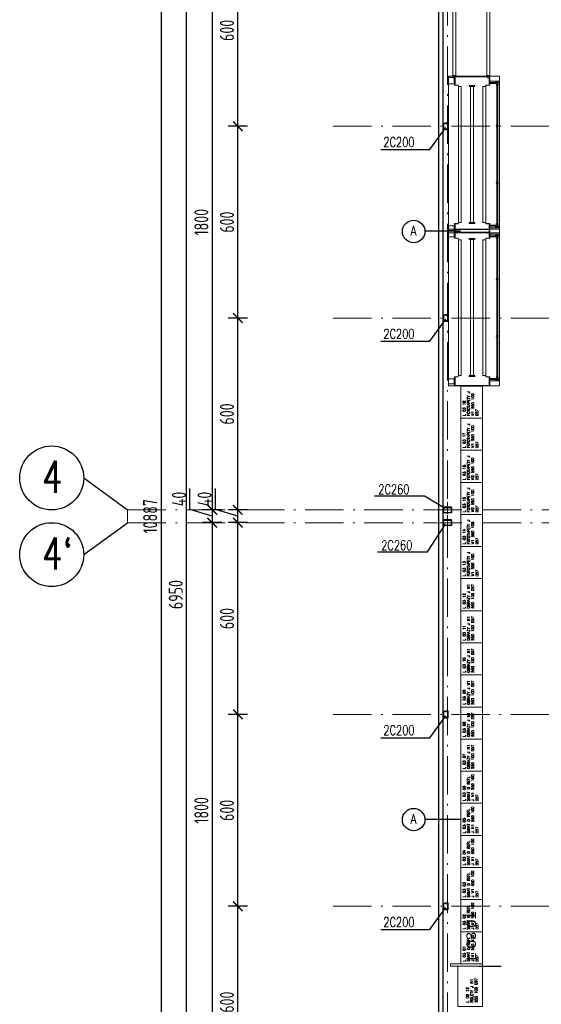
# Model space of a CAD drawing. Extents: x 153948 to 285449, y -89387 to -60195.
# Tile 14 of 108: x 247383 to 249014, y -81786 to -78706. Entities that reach past the tile are written whole.
import ezdxf
from ezdxf.enums import TextEntityAlignment as Align

# ---------------------------------------------------------------- set-up
doc = ezdxf.new("R2010")
doc.units = 0
doc.header["$LTSCALE"] = 100
doc.header["$MEASUREMENT"] = 0
doc.header["$PDMODE"] = 1
doc.linetypes.add('ACAD_ISO10W100', pattern=[18.5, 12, -3, 0.5, -3])
doc.layers.get('0').update_dxf_attribs({"linetype": 'CONTINUOUS'})
doc.layers.get('DEFPOINTS').update_dxf_attribs({"linetype": 'CONTINUOUS'})
for name, color, linetype in [('1', 2, 'CONTINUOUS'), ('K-STA', 2, 'CONTINUOUS'), ('mago', 7, 'CONTINUOUS'), ('R-----OP', 2, 'CONTINUOUS'), ('RS Minimasa VBA', 7, 'CONTINUOUS'), ('TEXT', 11, 'CONTINUOUS'), ('TEXT1', 2, 'CONTINUOUS'), ('WYMIARY', 1, 'CONTINUOUS')]:
    doc.layers.add(name, color=color, linetype=linetype)
for name, color, linetype, lineweight in [('ALUMINIUM', 5, 'CONTINUOUS', 13), ('OSIE', 8, 'ACAD_ISO10W100', 15), ('PANELE', 3, 'CONTINUOUS', 25), ('R450', 1, 'CONTINUOUS', 13), ('RS REGAŁY', 7, 'CONTINUOUS', 13)]:
    doc.layers.add(name, color=color, linetype=linetype, lineweight=lineweight)
doc.styles.add('arial', font='arial.ttf', dxfattribs={"width": 1.1})
doc.styles.add('DYBY-NORMALNY-0-8-N', font='ROMANS.SHX', dxfattribs={"width": 0.8})
doc.styles.get("Standard").update_dxf_attribs({"font": 'txt.shx'})
doc.styles.add('STYLE2', font='isocp.shx', dxfattribs={"width": 0.8})
doc.styles.add('TXT3', font='SIMPLEX.SHX', dxfattribs={"width": 0.75, "height": 40})
doc.dimstyles.new('KRESKI_100', dxfattribs={"dimscale": 20, "dimtxt": 2.2, "dimasz": 1.5, "dimexe": 1.5, "dimexo": 1.5, "dimgap": 0.6, "dimtad": 1, "dimdec": 1, "dimrnd": 0.5, "dimdsep": 46, "dimtxsty": 'STYLE2', "dimblk1": 'ARCHTICK', "dimblk2": 'ARCHTICK', "dimsah": 1, "dimcen": 2.5, "dimdle": 1.5, "dimclrd": 10, "dimclre": 10, "dimclrt": 15, "dimadec": 0, "dimazin": 0, "dimtfac": 1, "dimtdec": 1, "dimtmove": 1, "dimatfit": 3, "dimldrblk": 'ARCHTICK', "dimfxl": 1.5, "dimfxlon": 1, "dimtolj": 1, "dimtzin": 0, "dimarcsym": 0})

# ---------------------------------------------------------------- blocks, each defined once
blk = doc.blocks.new('SC260X2')
at = {"layer": '1'}
for points in [[(-13, 9), (-13, 0), (-12.4, 0), (-12.1, 7, -0.401015), (-11.1, 7.9), (11.1, 7.9, -0.401015), (12.1, 7), (12.4, 0), (13, 0), (13, 9)], [(-13, -9), (-13, 0), (-12.4, 0), (-12.1, -7, 0.401015), (-11.1, -7.9), (11.1, -7.9, 0.401015), (12.1, -7), (12.4, 0), (13, 0), (13, -9)]]:
    blk.add_lwpolyline(points, format="xyb", close=True, dxfattribs=at)
blk = doc.blocks.new('SC200X2')
at = {"layer": '1'}
for points in [[(-10, 7.5), (-10, 0), (-9.7, 0, 0.391021), (-9.1, 0.6), (-8.7, 5.6, -0.391021), (-7.6, 6.6), (7.6, 6.6, -0.391021), (8.7, 5.6), (9.1, 0.6, 0.391021), (9.7, 0), (10, 0), (10, 7.5)], [(-10, -7.5), (-10, 0), (-9.7, 0, -0.391021), (-9.1, -0.6), (-8.7, -5.6, 0.391021), (-7.6, -6.6), (7.6, -6.6, 0.391021), (8.7, -5.6), (9.1, -0.6, -0.391021), (9.7, 0), (10, 0), (10, -7.5)]]:
    blk.add_lwpolyline(points, format="xyb", close=True, dxfattribs=at)
blk = doc.blocks.new('_ARCHTICK')
at = {"color": 0, "linetype": 'ByBlock', "const_width": 0.15}
blk.add_lwpolyline([(-0.5, -0.5), (0.5, 0.5)], dxfattribs=at)
blk = doc.blocks.new('*D198')
at = {"layer": 'DEFPOINTS', "color": 0, "ltscale": 0.1, "transparency": 16777216}
for p in [(248692.9, -74816), (247825, -85703), (248692.9, -85703)]:
    blk.add_point(p, dxfattribs=at)
at = {"layer": 'WYMIARY', "color": 10, "lineweight": -2, "ltscale": 0.1, "transparency": 16777216}
for p, q in [((247825, -74786), (247825, -85733)), ((247855, -74816), (247795, -74816)), ((247855, -85703), (247795, -85703))]:
    blk.add_line(p, q, dxfattribs=at)
at = {"layer": 'WYMIARY', "color": 10, "lineweight": -2, "ltscale": 0.1, "transparency": 16777216, "xscale": 30, "yscale": 30, "zscale": 30}
for p, rotation in [((247825, -74816), 90), ((247825, -85703), 270)]:
    blk.add_blockref('_ARCHTICK', p, dxfattribs=dict(at, rotation=rotation))
at = {"layer": 'WYMIARY', "color": 15, "ltscale": 0.1, "transparency": 16777216, "insert": (247791, -80259.5), "char_height": 44, "attachment_point": 5, "rotation": 90, "style": 'STYLE2'}
blk.add_mtext('\\A1;10887', dxfattribs=at)
blk = doc.blocks.new('*D201')
at = {"layer": 'DEFPOINTS', "color": 0, "ltscale": 0.1, "transparency": 16777216}
for p in [(247905, -77029.5), (247985, -77029.5), (248692.9, -83979.5)]:
    blk.add_point(p, dxfattribs=at)
at = {"layer": 'WYMIARY', "color": 10, "lineweight": -2, "ltscale": 0.1, "transparency": 16777216}
for p, q in [((247905, -84009.5), (247905, -76999.5)), ((247935, -77029.5), (247875, -77029.5)), ((247935, -83979.5), (247875, -83979.5))]:
    blk.add_line(p, q, dxfattribs=at)
at = {"layer": 'WYMIARY', "color": 10, "lineweight": -2, "ltscale": 0.1, "transparency": 16777216, "xscale": 30, "yscale": 30, "zscale": 30}
for p, rotation in [((247905, -77029.5), 90), ((247905, -83979.5), 270)]:
    blk.add_blockref('_ARCHTICK', p, dxfattribs=dict(at, rotation=rotation))
at = {"layer": 'WYMIARY', "color": 15, "ltscale": 0.1, "transparency": 16777216, "insert": (247871, -80504.5), "char_height": 44, "attachment_point": 5, "rotation": 90, "style": 'STYLE2'}
blk.add_mtext('\\A1;6950', dxfattribs=at)
blk = doc.blocks.new('*D207')
at = {"layer": 'DEFPOINTS', "color": 0, "ltscale": 0.1, "transparency": 16777216}
for p in [(248065, -78439.5), (247985, -80239.5), (248065, -80239.5)]:
    blk.add_point(p, dxfattribs=at)
at = {"layer": 'WYMIARY', "color": 10, "lineweight": -2, "ltscale": 0.1, "transparency": 16777216}
for p, q in [((247985, -78409.5), (247985, -80269.5)), ((248015, -78439.5), (247955, -78439.5)), ((248015, -80239.5), (247955, -80239.5))]:
    blk.add_line(p, q, dxfattribs=at)
at = {"layer": 'WYMIARY', "color": 10, "lineweight": -2, "ltscale": 0.1, "transparency": 16777216, "xscale": 30, "yscale": 30, "zscale": 30}
for p, rotation in [((247985, -78439.5), 90), ((247985, -80239.5), 270)]:
    blk.add_blockref('_ARCHTICK', p, dxfattribs=dict(at, rotation=rotation))
at = {"layer": 'WYMIARY', "color": 15, "ltscale": 0.1, "transparency": 16777216, "insert": (247951, -79339.5), "char_height": 44, "attachment_point": 5, "rotation": 90, "style": 'STYLE2'}
blk.add_mtext('\\A1;1800', dxfattribs=at)
blk = doc.blocks.new('*D208')
at = {"layer": 'DEFPOINTS', "color": 0, "ltscale": 0.1, "transparency": 16777216}
for p in [(248065, -80239.5), (247985, -80279.5), (248065, -80279.5)]:
    blk.add_point(p, dxfattribs=at)
at = {"layer": 'WYMIARY', "color": 10, "lineweight": -2, "ltscale": 0.1, "transparency": 16777216}
for p, q in [((247915, -80238.5), (247915, -80172.3)), ((247985, -80209.5), (247985, -80309.5)), ((247985, -80259.5), (247915, -80238.5)), ((248015, -80239.5), (247955, -80239.5)), ((248015, -80279.5), (247955, -80279.5))]:
    blk.add_line(p, q, dxfattribs=at)
at = {"layer": 'WYMIARY', "color": 10, "lineweight": -2, "ltscale": 0.1, "transparency": 16777216, "xscale": 30, "yscale": 30, "zscale": 30}
for p, rotation in [((247985, -80239.5), 90), ((247985, -80279.5), 270)]:
    blk.add_blockref('_ARCHTICK', p, dxfattribs=dict(at, rotation=rotation))
at = {"layer": 'WYMIARY', "color": 15, "ltscale": 0.1, "transparency": 16777216, "insert": (247881, -80205.4), "char_height": 44, "attachment_point": 5, "rotation": 90, "style": 'STYLE2'}
blk.add_mtext('\\A1;40', dxfattribs=at)
blk = doc.blocks.new('*D209')
at = {"layer": 'DEFPOINTS', "color": 0, "ltscale": 0.1, "transparency": 16777216}
for p in [(248065, -80279.5), (247985, -82079.5), (248065, -82079.5)]:
    blk.add_point(p, dxfattribs=at)
at = {"layer": 'WYMIARY', "color": 10, "lineweight": -2, "ltscale": 0.1, "transparency": 16777216}
for p, q in [((247985, -80249.5), (247985, -82109.5)), ((248015, -80279.5), (247955, -80279.5)), ((248015, -82079.5), (247955, -82079.5))]:
    blk.add_line(p, q, dxfattribs=at)
at = {"layer": 'WYMIARY', "color": 10, "lineweight": -2, "ltscale": 0.1, "transparency": 16777216, "xscale": 30, "yscale": 30, "zscale": 30}
for p, rotation in [((247985, -80279.5), 90), ((247985, -82079.5), 270)]:
    blk.add_blockref('_ARCHTICK', p, dxfattribs=dict(at, rotation=rotation))
at = {"layer": 'WYMIARY', "color": 15, "ltscale": 0.1, "transparency": 16777216, "insert": (247951, -81179.5), "char_height": 44, "attachment_point": 5, "rotation": 90, "style": 'STYLE2'}
blk.add_mtext('\\A1;1800', dxfattribs=at)
blk = doc.blocks.new('*D222')
at = {"layer": 'DEFPOINTS', "color": 0, "ltscale": 0.1, "transparency": 16777216}
for p in [(248065, -81479.5), (248145, -81479.5), (248145, -82079.5)]:
    blk.add_point(p, dxfattribs=at)
at = {"layer": 'WYMIARY', "color": 10, "lineweight": -2, "ltscale": 0.1, "transparency": 16777216}
for p, q in [((248065, -82109.5), (248065, -81449.5)), ((248095, -81479.5), (248035, -81479.5)), ((248095, -82079.5), (248035, -82079.5))]:
    blk.add_line(p, q, dxfattribs=at)
at = {"layer": 'WYMIARY', "color": 10, "lineweight": -2, "ltscale": 0.1, "transparency": 16777216, "xscale": 30, "yscale": 30, "zscale": 30}
for p, rotation in [((248065, -81479.5), 90), ((248065, -82079.5), 270)]:
    blk.add_blockref('_ARCHTICK', p, dxfattribs=dict(at, rotation=rotation))
at = {"layer": 'WYMIARY', "color": 15, "ltscale": 0.1, "transparency": 16777216, "insert": (248031, -81779.5), "char_height": 44, "attachment_point": 5, "rotation": 90, "style": 'STYLE2'}
blk.add_mtext('\\A1;600', dxfattribs=at)
blk = doc.blocks.new('*D223')
at = {"layer": 'DEFPOINTS', "color": 0, "ltscale": 0.1, "transparency": 16777216}
for p in [(248065, -80879.5), (248145, -80879.5), (248145, -81479.5)]:
    blk.add_point(p, dxfattribs=at)
at = {"layer": 'WYMIARY', "color": 10, "lineweight": -2, "ltscale": 0.1, "transparency": 16777216}
for p, q in [((248065, -81509.5), (248065, -80849.5)), ((248095, -80879.5), (248035, -80879.5)), ((248095, -81479.5), (248035, -81479.5))]:
    blk.add_line(p, q, dxfattribs=at)
at = {"layer": 'WYMIARY', "color": 10, "lineweight": -2, "ltscale": 0.1, "transparency": 16777216, "xscale": 30, "yscale": 30, "zscale": 30}
for p, rotation in [((248065, -80879.5), 90), ((248065, -81479.5), 270)]:
    blk.add_blockref('_ARCHTICK', p, dxfattribs=dict(at, rotation=rotation))
at = {"layer": 'WYMIARY', "color": 15, "ltscale": 0.1, "transparency": 16777216, "insert": (248031, -81179.5), "char_height": 44, "attachment_point": 5, "rotation": 90, "style": 'STYLE2'}
blk.add_mtext('\\A1;600', dxfattribs=at)
blk = doc.blocks.new('*D224')
at = {"layer": 'DEFPOINTS', "color": 0, "ltscale": 0.1, "transparency": 16777216}
for p in [(248065, -80279.5), (248145, -80279.5), (248145, -80879.5)]:
    blk.add_point(p, dxfattribs=at)
at = {"layer": 'WYMIARY', "color": 10, "lineweight": -2, "ltscale": 0.1, "transparency": 16777216}
for p, q in [((248065, -80909.5), (248065, -80249.5)), ((248095, -80279.5), (248035, -80279.5)), ((248095, -80879.5), (248035, -80879.5))]:
    blk.add_line(p, q, dxfattribs=at)
at = {"layer": 'WYMIARY', "color": 10, "lineweight": -2, "ltscale": 0.1, "transparency": 16777216, "xscale": 30, "yscale": 30, "zscale": 30}
for p, rotation in [((248065, -80279.5), 90), ((248065, -80879.5), 270)]:
    blk.add_blockref('_ARCHTICK', p, dxfattribs=dict(at, rotation=rotation))
at = {"layer": 'WYMIARY', "color": 15, "ltscale": 0.1, "transparency": 16777216, "insert": (248031, -80579.5), "char_height": 44, "attachment_point": 5, "rotation": 90, "style": 'STYLE2'}
blk.add_mtext('\\A1;600', dxfattribs=at)
blk = doc.blocks.new('*D225')
at = {"layer": 'DEFPOINTS', "color": 0, "ltscale": 0.1, "transparency": 16777216}
for p in [(248065, -80239.5), (248145, -80239.5), (248145, -80279.5)]:
    blk.add_point(p, dxfattribs=at)
at = {"layer": 'WYMIARY', "color": 10, "lineweight": -2, "ltscale": 0.1, "transparency": 16777216}
for p, q in [((247995, -80238.5), (247995, -80172.3)), ((248065, -80309.5), (248065, -80209.5)), ((248065, -80259.5), (247995, -80238.5)), ((248095, -80239.5), (248035, -80239.5)), ((248095, -80279.5), (248035, -80279.5))]:
    blk.add_line(p, q, dxfattribs=at)
at = {"layer": 'WYMIARY', "color": 10, "lineweight": -2, "ltscale": 0.1, "transparency": 16777216, "xscale": 30, "yscale": 30, "zscale": 30}
for p, rotation in [((248065, -80239.5), 90), ((248065, -80279.5), 270)]:
    blk.add_blockref('_ARCHTICK', p, dxfattribs=dict(at, rotation=rotation))
at = {"layer": 'WYMIARY', "color": 15, "ltscale": 0.1, "transparency": 16777216, "insert": (247961, -80205.4), "char_height": 44, "attachment_point": 5, "rotation": 90, "style": 'STYLE2'}
blk.add_mtext('\\A1;40', dxfattribs=at)
blk = doc.blocks.new('*D226')
at = {"layer": 'DEFPOINTS', "color": 0, "ltscale": 0.1, "transparency": 16777216}
for p in [(248065, -79639.5), (248145, -79639.5), (248145, -80239.5)]:
    blk.add_point(p, dxfattribs=at)
at = {"layer": 'WYMIARY', "color": 10, "lineweight": -2, "ltscale": 0.1, "transparency": 16777216}
for p, q in [((248065, -80269.5), (248065, -79609.5)), ((248095, -79639.5), (248035, -79639.5)), ((248095, -80239.5), (248035, -80239.5))]:
    blk.add_line(p, q, dxfattribs=at)
at = {"layer": 'WYMIARY', "color": 10, "lineweight": -2, "ltscale": 0.1, "transparency": 16777216, "xscale": 30, "yscale": 30, "zscale": 30}
for p, rotation in [((248065, -79639.5), 90), ((248065, -80239.5), 270)]:
    blk.add_blockref('_ARCHTICK', p, dxfattribs=dict(at, rotation=rotation))
at = {"layer": 'WYMIARY', "color": 15, "ltscale": 0.1, "transparency": 16777216, "insert": (248031, -79939.5), "char_height": 44, "attachment_point": 5, "rotation": 90, "style": 'STYLE2'}
blk.add_mtext('\\A1;600', dxfattribs=at)
blk = doc.blocks.new('*D227')
at = {"layer": 'DEFPOINTS', "color": 0, "ltscale": 0.1, "transparency": 16777216}
for p in [(248065, -79039.5), (248145, -79039.5), (248145, -79639.5)]:
    blk.add_point(p, dxfattribs=at)
at = {"layer": 'WYMIARY', "color": 10, "lineweight": -2, "ltscale": 0.1, "transparency": 16777216}
for p, q in [((248065, -79669.5), (248065, -79009.5)), ((248095, -79039.5), (248035, -79039.5)), ((248095, -79639.5), (248035, -79639.5))]:
    blk.add_line(p, q, dxfattribs=at)
at = {"layer": 'WYMIARY', "color": 10, "lineweight": -2, "ltscale": 0.1, "transparency": 16777216, "xscale": 30, "yscale": 30, "zscale": 30}
for p, rotation in [((248065, -79039.5), 90), ((248065, -79639.5), 270)]:
    blk.add_blockref('_ARCHTICK', p, dxfattribs=dict(at, rotation=rotation))
at = {"layer": 'WYMIARY', "color": 15, "ltscale": 0.1, "transparency": 16777216, "insert": (248031, -79339.5), "char_height": 44, "attachment_point": 5, "rotation": 90, "style": 'STYLE2'}
blk.add_mtext('\\A1;600', dxfattribs=at)
blk = doc.blocks.new('*D228')
at = {"layer": 'DEFPOINTS', "color": 0, "ltscale": 0.1, "transparency": 16777216}
for p in [(248065, -78439.5), (248145, -78439.5), (248145, -79039.5)]:
    blk.add_point(p, dxfattribs=at)
at = {"layer": 'WYMIARY', "color": 10, "lineweight": -2, "ltscale": 0.1, "transparency": 16777216}
for p, q in [((248065, -79069.5), (248065, -78409.5)), ((248095, -78439.5), (248035, -78439.5)), ((248095, -79039.5), (248035, -79039.5))]:
    blk.add_line(p, q, dxfattribs=at)
at = {"layer": 'WYMIARY', "color": 10, "lineweight": -2, "ltscale": 0.1, "transparency": 16777216, "xscale": 30, "yscale": 30, "zscale": 30}
for p, rotation in [((248065, -78439.5), 90), ((248065, -79039.5), 270)]:
    blk.add_blockref('_ARCHTICK', p, dxfattribs=dict(at, rotation=rotation))
at = {"layer": 'WYMIARY', "color": 15, "ltscale": 0.1, "transparency": 16777216, "insert": (248031, -78739.5), "char_height": 44, "attachment_point": 5, "rotation": 90, "style": 'STYLE2'}
blk.add_mtext('\\A1;600', dxfattribs=at)
blk = doc.blocks.new('A$C7B222BC4')
at = {"color": 0, "linetype": 'Continuous', "lineweight": 0}
for p, q in [((0, 160), (490, 160)), ((0, 0), (0, 160)), ((6.8, 142), (6.8, 160)), ((21.8, 160), (21.8, 142)), ((465.8, 142), (465.8, 160)), ((485.8, 160), (485.8, 142)), ((490, 160), (490, 0)), ((1, 31.3), (1, 140.7)), ((1.3, 140.7), (1.3, 31.3)), ((1.6, 141.3), (4.1, 141.3)), ((4.1, 141), (1.6, 141)), ((5.1, 141.3), (4.1, 141.3)), ((5.1, 141), (4.1, 141)), ((4.1, 141), (5.1, 141)), ((4.1, 141), (4.1, 141)), ((4.5, 139.6), (4.5, 140.7)), ((5.1, 140.7), (4.5, 140.7)), ((4.5, 140.7), (4.5, 140.7)), ((4.8, 139.6), (4.8, 140.7)), ((5.1, 141.3), (5.3, 141.3)), ((5.1, 141), (5.1, 140.7)), ((5.1, 141), (24.4, 141)), ((24.4, 139.3), (5.1, 139.3)), ((24.4, 139), (5.1, 139)), ((5.3, 141.3), (24.3, 141.3)), ((5.3, 141.3), (5.3, 141.3)), ((21.8, 142), (6.8, 142)), ((24.3, 141.3), (24.4, 141.3)), ((24.3, 141.3), (24.3, 141.3)), ((25.4, 141.3), (24.4, 141.3)), ((24.4, 141), (25.4, 141)), ((25.4, 141), (24.4, 141)), ((24.4, 140.7), (24.4, 141)), ((25, 140.7), (24.4, 140.7)), ((24.8, 140.7), (24.8, 139.6)), ((25, 140.7), (25, 140.7)), ((25, 140.7), (25, 139.6)), ((25.4, 141.3), (27.9, 141.3)), ((25.4, 141), (27.9, 141)), ((25.4, 141), (25.4, 141)), ((28.2, 130.2), (28.2, 140.7)), ((28.5, 140.7), (28.5, 130.2)), ((29.1, 129.6), (29.6, 129.6)), ((29.6, 129.3), (29.1, 129.3)), ((30, 128.3), (30, 128.9)), ((30.3, 128.3), (30, 128.3)), ((30.3, 128.9), (30.3, 128.3)), ((32.2, 128.8), (32.2, 119.8)), ((457.2, 128.8), (32.2, 128.8)), ((457.2, 128.8), (457.2, 119.8)), ((459.7, 128.9), (459.7, 128.3)), ((459.7, 128.3), (460, 128.3)), ((460, 128.3), (460, 128.9)), ((460.9, 129.6), (460.4, 129.6)), ((460.4, 129.3), (460.9, 129.3)), ((461.5, 140.7), (461.5, 130.2)), ((461.8, 130.2), (461.8, 140.7)), ((464.6, 141.3), (462.1, 141.3)), ((462.1, 141), (464.6, 141)), ((465.6, 141.3), (464.6, 141.3)), ((465.6, 141), (464.6, 141)), ((464.6, 141), (465.6, 141)), ((464.6, 141), (464.6, 141)), ((464.9, 140.7), (464.9, 139.6)), ((464.9, 140.7), (464.9, 140.7)), ((465.6, 140.7), (464.9, 140.7)), ((465.2, 140.7), (465.2, 139.6)), ((465.6, 141.3), (465.7, 141.3)), ((465.6, 141), (484.9, 141)), ((465.6, 141), (465.6, 140.7)), ((465.6, 139.3), (484.9, 139.3)), ((465.6, 139), (484.9, 139)), ((465.7, 141.3), (465.7, 141.3)), ((484.7, 141.3), (465.7, 141.3)), ((485.8, 142), (465.8, 142)), ((484.7, 141.3), (484.7, 141.3)), ((484.7, 141.3), (484.9, 141.3)), ((485.9, 141.3), (484.9, 141.3)), ((484.9, 140.7), (484.9, 141)), ((485.9, 141), (484.9, 141)), ((484.9, 141), (485.9, 141)), ((485.5, 140.7), (484.9, 140.7)), ((485.2, 139.6), (485.2, 140.7)), ((485.5, 139.6), (485.5, 140.7)), ((485.5, 140.7), (485.5, 140.7)), ((485.9, 141.3), (488.4, 141.3)), ((485.9, 141), (488.4, 141)), ((485.9, 141), (485.9, 141)), ((488.7, 140.7), (488.7, 31.3)), ((489, 31.3), (489, 140.7)), ((29, 77), (29, 95)), ((29.5, 95), (29, 95)), ((29.5, 77), (29.5, 95)), ((31, 95), (29.5, 95)), ((30.5, 77), (30.5, 95)), ((30.5, 95), (30.5, 77)), ((31, 77), (31, 95)), ((31, 77), (31, 95)), ((31, 95), (31, 77)), ((32.5, 95), (31, 95)), ((31.5, 95), (31, 95)), ((31.5, 95), (31.5, 77)), ((457.2, 119.8), (32.2, 119.8)), ((32.5, 95), (32.5, 77)), ((457.5, 77), (457.5, 95)), ((459, 95), (457.5, 95)), ((459, 95), (459, 77)), ((459, 77), (459, 95)), ((459, 95), (460.5, 95)), ((460.5, 95), (460.5, 77)), ((29.5, 77), (29, 77)), ((31, 77), (29.5, 77)), ((32.5, 77), (31, 77)), ((31.5, 77), (31, 77)), ((457.5, 90.5), (32.5, 90.5)), ((457.5, 81.5), (32.5, 81.5)), ((459, 77), (457.5, 77)), ((459, 77), (460.5, 77)), ((1.6, 31), (4.1, 31)), ((4.1, 31), (5.1, 31)), ((5.1, 31), (4.1, 31)), ((4.1, 31), (4.1, 31)), ((4.5, 32.4), (4.5, 31.3)), ((4.5, 31.3), (5.1, 31.3)), ((4.5, 31.3), (4.5, 31.3)), ((4.8, 32.4), (4.8, 31.3)), ((24.4, 33), (5.1, 33)), ((24.4, 32.7), (5.1, 32.7)), ((5.1, 31.3), (5.1, 31)), ((24.4, 31), (5.1, 31)), ((13.8, 31.3), (13.8, 31)), ((22.3, 31.3), (13.8, 31.3)), ((14.4, 31), (14.4, 31.3)), ((15.2, 31), (15.2, 31.3)), ((20, 32.7), (24, 32.7)), ((20, 32.7), (20, 32.3)), ((20, 32.3), (24, 32.3)), ((20.5, 32.3), (20.5, 8.2)), ((20.7, 32.3), (20.7, 8.2)), ((20.9, 31), (20.9, 31.3)), ((21.5, 32.7), (21.5, 32.3)), ((21.7, 31), (21.7, 31.3)), ((22.3, 31.3), (22.3, 31)), ((22.5, 32.7), (22.5, 32.3)), ((23.3, 32.3), (23.3, 8.2)), ((23.5, 32.3), (23.5, 10.7)), ((24, 32.7), (24, 32.3)), ((24.4, 31), (24.4, 31.3)), ((24.4, 31.3), (25, 31.3)), ((24.4, 31), (25.4, 31)), ((25.4, 31), (24.4, 31)), ((24.8, 31.3), (24.8, 32.4)), ((25, 31.3), (25, 31.3)), ((25, 31.3), (25, 32.4)), ((25.4, 31), (27.9, 31)), ((25.4, 31), (25.4, 31)), ((28.2, 31.3), (28.2, 41.8)), ((28.5, 41.8), (28.5, 31.3)), ((29.1, 42.8), (29.6, 42.8)), ((29.6, 42.5), (29.1, 42.5)), ((30, 43.1), (30, 43.7)), ((30, 43.7), (30.3, 43.7)), ((30.3, 43.7), (30.3, 43.1)), ((32.2, 52.2), (32.2, 43.2)), ((457.2, 52.2), (32.2, 52.2)), ((457.2, 43.2), (32.2, 43.2)), ((457.2, 52.2), (457.2, 43.2)), ((459.7, 43.7), (459.7, 43.1)), ((460, 43.7), (459.7, 43.7)), ((460, 43.1), (460, 43.7)), ((460.9, 42.8), (460.4, 42.8)), ((460.4, 42.5), (460.9, 42.5)), ((461.5, 41.8), (461.5, 31.3)), ((461.8, 31.3), (461.8, 41.8)), ((464.6, 31), (462.1, 31)), ((465.6, 31), (464.6, 31)), ((464.6, 31), (465.6, 31)), ((464.6, 31), (464.6, 31)), ((464.9, 31.3), (464.9, 32.4)), ((464.9, 31.3), (464.9, 31.3)), ((464.9, 31.3), (465.6, 31.3)), ((465.2, 31.3), (465.2, 32.4)), ((465.6, 33), (484.9, 33)), ((465.6, 32.7), (484.9, 32.7)), ((465.6, 31.3), (465.6, 31)), ((484.9, 31), (465.6, 31)), ((466, 32.7), (470, 32.7)), ((466, 32.7), (466, 32.3)), ((466, 32.3), (470, 32.3)), ((466.5, 32.3), (466.5, 8.2)), ((466.7, 32.3), (466.7, 8.2)), ((467.5, 32.7), (467.5, 32.3)), ((467.8, 31.3), (467.8, 31)), ((476.3, 31.3), (467.8, 31.3)), ((468.4, 31), (468.4, 31.3)), ((468.5, 32.7), (468.5, 32.3)), ((469.2, 31), (469.2, 31.3)), ((469.3, 32.3), (469.3, 8.2)), ((469.5, 32.3), (469.5, 8.2)), ((470, 32.7), (470, 32.3)), ((474.9, 31), (474.9, 31.3)), ((475.7, 31), (475.7, 31.3)), ((476.3, 31.3), (476.3, 31)), ((484.9, 31), (484.9, 31.3)), ((484.9, 31.3), (485.5, 31.3)), ((484.9, 31), (485.9, 31)), ((485.9, 31), (484.9, 31)), ((485.2, 32.4), (485.2, 31.3)), ((485.5, 32.4), (485.5, 31.3)), ((485.5, 31.3), (485.5, 31.3)), ((488.4, 31), (485.9, 31)), ((485.9, 31), (485.9, 31)), ((490, 0), (0, 0)), ((4.1, 30.7), (1.6, 30.7)), ((4.1, 30.7), (5.1, 30.7)), ((5.3, 30.7), (5.1, 30.7)), ((5.3, 30.7), (20.5, 30.7)), ((5.3, 30.7), (5.3, 30.7)), ((13.8, 30.7), (13.8, 30.4)), ((13.8, 30.4), (14.6, 30.4)), ((14.4, 30.4), (14.4, 30.7)), ((14.6, 30.4), (20.5, 30.4)), ((15.2, 30.4), (15.2, 30.7)), ((15.5, 2.4), (15.5, 30.4)), ((15.5, 2.4), (15.5, 1.9)), ((20.5, 2.4), (15.5, 2.4)), ((20.5, 1.9), (15.5, 1.9)), ((15.5, 1.9), (15.5, 0.4)), ((20.5, 0.9), (15.5, 0.9)), ((20.5, 0.4), (15.5, 0.4)), ((15.8, 1.6), (15.8, 30.4)), ((15.8, 1.7), (20.2, 1.7)), ((15.8, 1.6), (15.8, 0.9)), ((20.2, 0.9), (15.8, 0.9)), ((16, 11.3), (16, 11.6)), ((16, 11.6), (20, 11.6)), ((16, 11.6), (20, 11.6)), ((16, 11.3), (16, 8.6)), ((16, 8.3), (16, 8.6)), ((16, 8.6), (20, 8.6)), ((16, 8.3), (16, 7.6)), ((16, 8.3), (20, 8.3)), ((16, 8), (20, 8)), ((16, 7.6), (16, 7.6)), ((16, 7.6), (20, 7.6)), ((20.1, 1.7), (16, 1.7)), ((16, 0.9), (20.1, 0.9)), ((18.5, 8.2), (20.5, 8.2)), ((18.5, 8.2), (18.5, 8)), ((18.5, 8), (18.5, 5.4)), ((18.5, 8), (471.5, 8)), ((18.5, 5.4), (18.5, 5.2)), ((18.5, 5.4), (471.5, 5.4)), ((18.5, 5.2), (23.8, 5.2)), ((20, 11.3), (20, 11.6)), ((20, 8.6), (20, 11.3)), ((20, 8.3), (20, 8.6)), ((20, 8.2), (20, 8.3)), ((20, 7.6), (20, 8.2)), ((20.2, 1.6), (20.2, 30.4)), ((20.2, 0.9), (20.2, 1.6)), ((20.5, 30.7), (23.5, 30.7)), ((20.5, 30.4), (21.5, 30.4)), ((20.5, 5.2), (20.5, 30.4)), ((20.5, 8.2), (20.7, 8.2)), ((20.5, 2.4), (20.5, 5.2)), ((20.5, 1.9), (20.5, 2.4)), ((20.5, 0.4), (20.5, 1.9)), ((20.7, 8.2), (23.3, 8.2)), ((20.9, 30.4), (20.9, 30.7)), ((21.5, 30.4), (22.3, 30.4)), ((21.7, 30.4), (21.7, 30.7)), ((22.3, 30.7), (22.3, 30.4)), ((23.3, 8.2), (23.5, 8.2)), ((23.5, 30.7), (24.3, 30.7)), ((23.5, 10.7), (23.7, 10.7)), ((23.5, 8.4), (23.5, 10.7)), ((23.5, 8.4), (23.5, 8.2)), ((23.5, 8.2), (23.7, 8.2)), ((23.7, 10.7), (23.7, 8.5)), ((23.8, 8.2), (23.7, 8.2)), ((23.8, 8.4), (23.8, 8.6)), ((23.8, 8.6), (28.2, 8.6)), ((23.8, 5.2), (23.8, 8.4)), ((23.8, 8.4), (28.2, 8.4)), ((28.2, 8.2), (23.8, 8.2)), ((23.8, 5), (23.8, 5.2)), ((23.8, 5.2), (28.2, 5.2)), ((23.8, 5), (28.2, 5)), ((24.4, 30.7), (24.3, 30.7)), ((24.3, 30.7), (24.3, 30.7)), ((24.4, 30.7), (25.4, 30.7)), ((25.4, 30.7), (27.9, 30.7)), ((28.2, 8.4), (28.2, 8.6)), ((28.2, 5.2), (28.2, 8.4)), ((28.3, 8.2), (28.2, 8.2)), ((28.2, 5.2), (153.1, 5.2)), ((28.2, 5), (28.2, 5.2)), ((28.3, 10.7), (28.5, 10.7)), ((28.3, 8.5), (28.3, 10.7)), ((28.3, 8.2), (153, 8.2)), ((28.5, 10.7), (28.5, 8.4)), ((152.8, 10.7), (153, 10.7)), ((152.8, 8.4), (152.8, 10.7)), ((153, 10.7), (153, 8.5)), ((153.1, 8.2), (153, 8.2)), ((153.1, 8.4), (153.1, 8.6)), ((153.1, 8.6), (157.5, 8.6)), ((153.1, 5.2), (153.1, 8.4)), ((153.1, 8.4), (157.5, 8.4)), ((157.5, 8.2), (153.1, 8.2)), ((153.1, 5), (153.1, 5.2)), ((153.1, 5.2), (157.5, 5.2)), ((153.1, 5), (157.5, 5)), ((157.5, 8.4), (157.5, 8.6)), ((157.5, 5.2), (157.5, 8.4)), ((157.6, 8.2), (157.5, 8.2)), ((157.5, 5.2), (332.4, 5.2)), ((157.5, 5), (157.5, 5.2)), ((157.6, 10.7), (157.8, 10.7)), ((157.6, 8.5), (157.6, 10.7)), ((157.6, 8.2), (332.3, 8.2)), ((157.8, 10.7), (157.8, 8.4)), ((332.1, 10.7), (332.3, 10.7)), ((332.1, 8.4), (332.1, 10.7)), ((332.3, 10.7), (332.3, 8.5)), ((332.4, 8.2), (332.3, 8.2)), ((332.4, 8.4), (332.4, 8.6)), ((332.4, 8.6), (336.8, 8.6)), ((332.4, 5.2), (332.4, 8.4)), ((332.4, 8.4), (336.8, 8.4)), ((336.8, 8.2), (332.4, 8.2)), ((332.4, 5), (332.4, 5.2)), ((332.4, 5.2), (336.8, 5.2)), ((332.4, 5), (336.8, 5)), ((336.8, 8.4), (336.8, 8.6)), ((336.8, 5.2), (336.8, 8.4)), ((336.9, 8.2), (336.8, 8.2)), ((336.8, 5.2), (461.7, 5.2)), ((336.8, 5), (336.8, 5.2)), ((336.9, 10.7), (337.1, 10.7)), ((336.9, 8.5), (336.9, 10.7)), ((336.9, 8.2), (461.6, 8.2)), ((337.1, 10.7), (337.1, 8.4)), ((461.4, 10.7), (461.6, 10.7)), ((461.4, 8.4), (461.4, 10.7)), ((461.6, 10.7), (461.6, 8.5)), ((461.7, 8.2), (461.6, 8.2)), ((461.7, 8.4), (461.7, 8.6)), ((461.7, 8.6), (466.1, 8.6)), ((461.7, 5.2), (461.7, 8.4)), ((461.7, 8.4), (466.1, 8.4)), ((466.1, 8.2), (461.7, 8.2)), ((461.7, 5), (461.7, 5.2)), ((461.7, 5.2), (466.1, 5.2)), ((461.7, 5), (466.1, 5)), ((462.1, 30.7), (464.6, 30.7)), ((464.6, 30.7), (465.6, 30.7)), ((465.7, 30.7), (465.6, 30.7)), ((465.7, 30.7), (465.7, 30.7)), ((466.5, 30.7), (465.7, 30.7)), ((466.1, 8.4), (466.1, 8.6)), ((466.1, 5.2), (466.1, 8.4)), ((466.2, 8.2), (466.1, 8.2)), ((466.1, 5.2), (471.5, 5.2)), ((466.1, 5), (466.1, 5.2)), ((466.2, 10.7), (466.4, 10.7)), ((466.2, 8.5), (466.2, 10.7)), ((466.2, 8.2), (466.5, 8.2)), ((466.4, 10.7), (466.4, 8.4)), ((469.5, 30.7), (466.5, 30.7)), ((466.5, 8.2), (466.7, 8.2)), ((466.7, 8.2), (469.3, 8.2)), ((467.8, 30.7), (467.8, 30.4)), ((467.8, 30.4), (468.6, 30.4)), ((468.4, 30.4), (468.4, 30.7)), ((468.6, 30.4), (469.5, 30.4)), ((469.2, 30.4), (469.2, 30.7)), ((469.3, 8.2), (469.5, 8.2)), ((484.7, 30.7), (469.5, 30.7)), ((469.5, 30.4), (475.5, 30.4)), ((469.5, 8.2), (469.5, 30.4)), ((469.5, 8.2), (471.5, 8.2)), ((469.5, 5.2), (469.5, 8.2)), ((469.5, 2.4), (469.5, 5.2)), ((469.5, 2.4), (469.5, 1.9)), ((474.5, 2.4), (469.5, 2.4)), ((474.5, 1.9), (469.5, 1.9)), ((469.5, 1.9), (469.5, 0.4)), ((474.5, 0.9), (469.5, 0.9)), ((474.5, 0.4), (469.5, 0.4)), ((469.8, 1.6), (469.8, 30.4)), ((469.8, 1.7), (474.2, 1.7)), ((469.8, 1.6), (469.8, 0.9)), ((474.2, 0.9), (469.8, 0.9)), ((470, 11.3), (470, 11.6)), ((470, 11.6), (474, 11.6)), ((470, 11.6), (474, 11.6)), ((470, 11.3), (470, 8.6)), ((470, 8.3), (470, 8.6)), ((470, 8.6), (474, 8.6)), ((470, 8.3), (470, 8.2)), ((470, 8.3), (474, 8.3)), ((470, 8.2), (470, 7.6)), ((470, 8), (474, 8)), ((470, 7.6), (474, 7.6)), ((474.1, 1.7), (470, 1.7)), ((470, 0.9), (474.1, 0.9)), ((471.5, 8), (471.5, 8.2)), ((471.5, 5.4), (471.5, 8)), ((471.5, 5.2), (471.5, 5.4)), ((474, 11.3), (474, 11.6)), ((474, 8.6), (474, 11.3)), ((474, 8.3), (474, 8.6)), ((474, 7.6), (474, 8.3)), ((474, 7.6), (474, 7.6)), ((474.2, 1.6), (474.2, 30.4)), ((474.2, 0.9), (474.2, 1.6)), ((474.5, 2.4), (474.5, 30.4)), ((474.5, 1.9), (474.5, 2.4)), ((474.5, 0.4), (474.5, 1.9)), ((474.9, 30.4), (474.9, 30.7)), ((475.5, 30.4), (476.3, 30.4)), ((475.7, 30.4), (475.7, 30.7)), ((476.3, 30.7), (476.3, 30.4)), ((484.9, 30.7), (484.7, 30.7)), ((484.7, 30.7), (484.7, 30.7)), ((484.9, 30.7), (485.9, 30.7)), ((485.9, 30.7), (488.4, 30.7))]:
    blk.add_line(p, q, dxfattribs=at)
for centre, radius, start, end in [((1.6, 140.7), 0.625, 90, 180), ((1.6, 140.7), 0.325, 90, 180), ((4.1, 140.7), 0.625, 0, 90), ((4.1, 140.7), 0.325, 0, 90), ((4.1, 140.7), 0.326, 0, 90), ((5.1, 139.6), 0.625, 180, 270), ((5.1, 139.6), 0.325, 180, 270), ((24.4, 139.6), 0.325, 270, 0), ((24.4, 139.6), 0.625, 270, 360), ((25.4, 140.7), 0.625, 90, 180), ((25.4, 140.7), 0.326, 90, 180), ((25.4, 140.7), 0.325, 90, 180), ((27.9, 140.7), 0.625, 0, 90), ((27.9, 140.7), 0.325, 0, 90), ((29.1, 130.2), 0.925, 180, 270), ((29.1, 130.2), 0.625, 180, 270), ((29.6, 128.9), 0.625, 0, 90), ((29.6, 128.9), 0.325, 0, 90), ((460.4, 128.9), 0.625, 90, 180), ((460.4, 128.9), 0.325, 90, 180), ((460.9, 130.2), 0.925, 270, 0), ((460.9, 130.2), 0.625, 270, 0), ((462.1, 140.7), 0.625, 90, 180), ((462.1, 140.7), 0.325, 90, 180), ((464.6, 140.7), 0.625, 0, 90), ((464.6, 140.7), 0.325, 0, 90), ((464.6, 140.7), 0.326, 0, 90), ((465.6, 139.6), 0.625, 180, 270), ((465.6, 139.6), 0.325, 180, 270), ((484.9, 139.6), 0.325, 270, 0), ((484.9, 139.6), 0.625, 270, 0), ((485.9, 140.7), 0.625, 90, 180), ((485.9, 140.7), 0.325, 90, 180), ((485.9, 140.7), 0.326, 90, 180), ((488.4, 140.7), 0.625, 0, 90), ((488.4, 140.7), 0.325, 0, 90), ((1.6, 31.3), 0.625, 180, 270), ((1.6, 31.3), 0.325, 180, 270), ((4.1, 31.3), 0.625, 270, 0), ((4.1, 31.3), 0.325, 270, 0), ((4.1, 31.3), 0.326, 270, 0), ((5.1, 32.4), 0.625, 90, 180), ((5.1, 32.4), 0.325, 90, 180), ((24.4, 32.4), 0.625, 0, 90), ((24.4, 32.4), 0.325, 0, 90), ((25.4, 31.3), 0.625, 180, 270), ((25.4, 31.3), 0.326, 180, 270), ((25.4, 31.3), 0.325, 180, 270), ((27.9, 31.3), 0.325, 270, 0), ((27.9, 31.3), 0.625, 270, 0), ((29.1, 41.8), 0.925, 90, 180), ((29.1, 41.8), 0.625, 90, 180), ((29.6, 43.1), 0.325, 270, 0), ((29.6, 43.1), 0.625, 270, 0), ((460.4, 43.1), 0.625, 180, 270), ((460.4, 43.1), 0.325, 180, 270), ((460.9, 41.8), 0.925, 0, 90), ((460.9, 41.8), 0.625, 0, 90), ((462.1, 31.3), 0.625, 180, 270), ((462.1, 31.3), 0.325, 180, 270), ((464.6, 31.3), 0.625, 270, 0), ((464.6, 31.3), 0.325, 270, 0), ((464.6, 31.3), 0.326, 270, 0), ((465.6, 32.4), 0.625, 90, 180), ((465.6, 32.4), 0.325, 90, 180), ((484.9, 32.4), 0.625, 0, 90), ((484.9, 32.4), 0.325, 0, 90), ((485.9, 31.3), 0.625, 180, 270), ((485.9, 31.3), 0.325, 180, 270), ((485.9, 31.3), 0.326, 180, 270), ((488.4, 31.3), 0.325, 270, 0), ((488.4, 31.3), 0.625, 270, 0), ((23.7, 8.4), 0.2, 180, 270), ((23.8, 8.5), 0.1, 180, 270), ((28.2, 8.5), 0.1, 270, 0), ((28.3, 8.4), 0.2, 270, 0), ((153, 8.4), 0.2, 180, 270), ((153.1, 8.5), 0.1, 180, 270), ((157.5, 8.5), 0.1, 270, 0), ((157.6, 8.4), 0.2, 270, 0), ((332.3, 8.4), 0.2, 180, 270), ((332.4, 8.5), 0.1, 180, 270), ((336.8, 8.5), 0.1, 270, 0), ((336.9, 8.4), 0.2, 270, 0), ((461.6, 8.4), 0.2, 180, 270), ((461.7, 8.5), 0.1, 180, 270), ((466.1, 8.5), 0.1, 270, 0), ((466.2, 8.4), 0.2, 270, 0)]:
    blk.add_arc(centre, radius, start, end, dxfattribs=at)
for centre, major_axis, start_param, end_param in [((15.8, 1.7), (0.3, 0), 1.570796, 3.141593), ((15.8, 0.9), (-0.3, 0), 0, 1.570796), ((16, 1.6), (-0.15, 0), 4.712389, 6.283185), ((16, 0.9), (-0.15, 0), 0, 1.570796), ((20.1, 1.6), (0.15, 0), 0, 1.570796), ((20.1, 0.9), (0.15, 0), 4.712389, 6.283185), ((20.2, 1.7), (0.3, 0), 0, 1.570796), ((20.2, 0.9), (-0.3, 0), 1.570796, 3.141593), ((469.8, 1.7), (0.3, 0), 1.570796, 3.141593), ((469.8, 0.9), (-0.3, 0), 0, 1.570796), ((470, 1.6), (-0.15, 0), 4.712389, 6.283185), ((470, 0.9), (-0.15, 0), 0, 1.570796), ((474.1, 1.6), (0.15, 0), 0, 1.570796), ((474.1, 0.9), (0.15, 0), 4.712389, 6.283185), ((474.2, 1.7), (0.3, 0), 0, 1.570796), ((474.2, 0.9), (-0.3, 0), 1.570796, 3.141593)]:
    blk.add_ellipse(centre, major_axis=major_axis, ratio=0.173648, start_param=start_param, end_param=end_param, dxfattribs=at)
for points in [[(5.3, 141.3), (5.2, 141.3), (5.1, 141.3), (5.1, 141.3)], [(24.3, 141.3), (24.3, 141.3), (24.4, 141.3), (24.4, 141.3)], [(465.6, 141.3), (465.6, 141.3), (465.7, 141.3), (465.7, 141.3)], [(484.9, 141.3), (484.9, 141.3), (484.8, 141.3), (484.7, 141.3)], [(5.1, 30.7), (5.1, 30.7), (5.2, 30.7), (5.3, 30.7)], [(24.4, 30.7), (24.4, 30.7), (24.3, 30.7), (24.3, 30.7)], [(465.7, 30.7), (465.7, 30.7), (465.6, 30.7), (465.6, 30.7)], [(484.7, 30.7), (484.8, 30.7), (484.9, 30.7), (484.9, 30.7)]]:
    blk.add_open_spline(points, degree=3, dxfattribs=at)
blk = doc.blocks.new('RACK 550 270 115')
at = {"color": 6}
for p, q in [((2.75, 108), (2.75, 7)), ((4.25, 108), (4.25, 7)), ((7, 115), (277.8, 115)), ((7, 105.5), (277.8, 105.5)), ((7, 9.5), (277.8, 9.5)), ((7, 0), (277.8, 0))]:
    blk.add_line(p, q, dxfattribs=at)
for points in [[(0, 108), (7, 108), (7, 115), (0, 115)], [(0, 0), (7, 0), (7, 7), (0, 7)]]:
    blk.add_lwpolyline(points, close=True, dxfattribs=at)
at = {"color": 6, "insert": (9.25, 57.5), "char_height": 5, "width": 101, "attachment_point": 5, "rotation": 90}
blk.add_mtext('RACK 550 270 115', dxfattribs=at)
blk = doc.blocks.new('NOGA RACK 550 007 115')
at = {"color": 6}
for p, q in [((2.75, 108), (2.75, 7)), ((4.25, 108), (4.25, 7))]:
    blk.add_line(p, q, dxfattribs=at)
for points in [[(0, 108), (7, 108), (7, 115), (0, 115)], [(0, 0), (7, 0), (7, 7), (0, 7)]]:
    blk.add_lwpolyline(points, close=True, dxfattribs=at)

msp = doc.modelspace()

# ---------------------------------------------------------------- linework, layer by layer
at = {"layer": 'ALUMINIUM', "ltscale": 0.1}
msp.add_line((247720.4, -80239.55), (247720.4, -80279.55), dxfattribs=at)
at = {"layer": 'mago'}
msp.add_line((248819.65, -81667.39), (248888.69, -81667.39), dxfattribs=at)
at = {"layer": 'OSIE', "ltscale": 0.1}
for p, q in [((248720.4, -86679.55), (248720.4, -73374.65)), ((248363.17, -79039.55), (249349.98, -79039.55)), ((248363.17, -79639.55), (249349.98, -79639.55)), ((247720.4, -80239.55), (263229.19, -80239.55)), ((247720.4, -80279.55), (263229.19, -80279.55)), ((248363.17, -80879.55), (249349.98, -80879.55)), ((248363.17, -81479.55), (249349.98, -81479.55))]:
    msp.add_line(p, q, dxfattribs=at)
at = {"layer": 'OSIE', "ltscale": 0.5}
for p, q in [((248720.4, -80252.33), (248720.4, -80215.71)), ((248720.4, -80292.33), (248720.4, -80255.71))]:
    msp.add_line(p, q, dxfattribs=at)
at = {"layer": 'PANELE', "ltscale": 0.5}
for p, q in [((248692.9, -83279.55), (248692.9, -77029.55)), ((248707.4, -83279.55), (248707.4, -77029.55))]:
    msp.add_line(p, q, dxfattribs=at)
at = {"layer": 'R-----OP'}
for p, q in [((248761.54, -79368.1), (248649.81, -79368.1)), ((248761.54, -81208.1), (248649.81, -81208.1))]:
    msp.add_line(p, q, dxfattribs=at)
for centre in [(248614.63, -79368.49), (248614.63, -81208.49)]:
    msp.add_circle(centre, 35.19, dxfattribs=at)
at = {"layer": 'R450', "color": 6}
for points in [[(248829.57, -79852.19), (248829.62, -79952.59), (248762.62, -79952.59), (248762.57, -79852.19)], [(248829.62, -79952.59), (248829.65, -80052.99), (248762.65, -80052.99), (248762.62, -79952.59)], [(248829.65, -80052.99), (248829.65, -80153.39), (248762.65, -80153.39), (248762.65, -80052.99)], [(248829.65, -80153.39), (248829.65, -80253.79), (248762.65, -80253.79), (248762.65, -80153.39)], [(248829.65, -80253.79), (248829.65, -80354.19), (248762.65, -80354.19), (248762.65, -80253.79)], [(248829.65, -80354.19), (248829.65, -80454.59), (248762.65, -80454.59), (248762.65, -80354.19)], [(248829.65, -80454.59), (248829.65, -80554.99), (248762.65, -80554.99), (248762.65, -80454.59)], [(248829.65, -80554.99), (248829.65, -80655.39), (248762.65, -80655.39), (248762.65, -80554.99)], [(248829.65, -80655.39), (248829.65, -80755.79), (248762.65, -80755.79), (248762.65, -80655.39)], [(248829.65, -80755.79), (248829.65, -80856.19), (248762.65, -80856.19), (248762.65, -80755.79)], [(248829.65, -80856.19), (248829.65, -80956.59), (248762.65, -80956.59), (248762.65, -80856.19)], [(248829.65, -80956.59), (248829.65, -81056.99), (248762.65, -81056.99), (248762.65, -80956.59)], [(248829.65, -81056.99), (248829.65, -81157.39), (248762.65, -81157.39), (248762.65, -81056.99)], [(248829.65, -81157.39), (248829.65, -81257.79), (248762.65, -81257.79), (248762.65, -81157.39)], [(248829.65, -81257.79), (248829.65, -81358.19), (248762.65, -81358.19), (248762.65, -81257.79)], [(248829.65, -81358.19), (248829.65, -81458.59), (248762.65, -81458.59), (248762.65, -81358.19)], [(248829.65, -81458.59), (248829.65, -81558.99), (248762.65, -81558.99), (248762.65, -81458.59)], [(248829.65, -81558.99), (248829.65, -81659.39), (248762.65, -81659.39), (248762.65, -81558.99)], [(248829.65, -81659.39), (248829.65, -81667.39), (248729.65, -81667.39), (248729.65, -81659.39)], [(248829.65, -81667.39), (248829.65, -81792.79), (248752.65, -81792.79), (248752.65, -81667.39)]]:
    msp.add_lwpolyline(points, close=True, dxfattribs=at)
at = {"layer": 'TEXT'}
for p, q in [((248665.53, -79112.19), (248715.4, -79043.3)), ((248511.71, -79112.19), (248665.53, -79112.19)), ((248665.53, -79712.19), (248715.4, -79643.3)), ((248511.71, -79712.19), (248665.53, -79712.19)), ((248492.69, -80195.69), (248648.89, -80195.69)), ((248648.89, -80195.69), (248712.9, -80234.55)), ((248658.04, -80370.66), (248713.86, -80284.05)), ((248501.85, -80370.66), (248658.04, -80370.66)), ((248665.53, -80952.19), (248715.4, -80883.3)), ((248511.71, -80952.19), (248665.53, -80952.19)), ((248665.53, -81552.19), (248715.4, -81483.3)), ((248511.71, -81552.19), (248665.53, -81552.19))]:
    msp.add_line(p, q, dxfattribs=at)
at = {"layer": 'TEXT1'}
for p, q in [((247583.04, -80139.55), (247720.4, -80239.55)), ((247583.04, -80379.55), (247720.4, -80279.55))]:
    msp.add_line(p, q, dxfattribs=at)
for centre in [(247483.04, -80139.55), (247483.04, -80379.55)]:
    msp.add_circle(centre, 100, dxfattribs=at)

# ---------------------------------------------------------------- block references
at = {"layer": 'K-STA', "ltscale": 0.5, "rotation": 270}
for p in [(248714.9, -79039.55), (248714.9, -79639.55), (248714.9, -80879.55), (248714.9, -81479.55)]:
    msp.add_blockref('SC200X2', p, dxfattribs=at)
at = {"layer": 'K-STA', "ltscale": 0.5}
for p in [(248720.4, -80239.55), (248720.4, -80279.55)]:
    msp.add_blockref('SC260X2', p, dxfattribs=at)
at = {"layer": 'RS REGAŁY'}
for name, p, rotation in [('RACK 550 270 115', (248737.49, -78602.98), 270), ('A$C7B222BC4', (248883.4, -79372.58), 90), ('NOGA RACK 550 007 115', (248737.49, -78880.78), 270), ('A$C7B222BC4', (248883.4, -79851.58), 90)]:
    msp.add_blockref(name, p, dxfattribs=dict(at, rotation=rotation))

# ---------------------------------------------------------------- texts
at = {"layer": 'mago', "insert": (248779.66, -81649.29, 40), "char_height": 30, "width": 672.04, "attachment_point": 1, "rotation": 90, "style": 'arial'}
msp.add_mtext('L 03 01', dxfattribs=at)
at = {"layer": 'R-----OP', "style": 'DYBY-NORMALNY-0-8-N', "width": 0.8}
for p in [(248614.23, -79366.38), (248614.23, -81206.38)]:
    msp.add_text('A', height=30, dxfattribs=at).set_placement(p, align=Align.MIDDLE)
at = {"layer": 'RS Minimasa VBA', "char_height": 8, "attachment_point": 1, "rotation": 90}
for s, insert, width in [('L 03 18^M^JFOTOTAPETY J W1 550 100 057', (248768.5, -79945.59), 95.4317), ('L 03 17^M^JFOTOTAPETY J W1 550 100 057', (248768.54, -80045.99), 95.4), ('L 03 16^M^JFOTOTAPETY J W2 550 100 057', (248768.54, -80146.39), 95.4), ('L 03 15^M^JFOTOTAPETY J W2 550 100 057', (248768.54, -80246.79), 95.4), ('L 03 14^M^JFOTOTAPETY J W1 550 100 057', (248768.54, -80347.19), 95.4), ('L 03 13^M^JFOTOTAPETY J W1 550 100 057', (248768.54, -80447.59), 95.4), ('L 03 12^M^JOBRAZY J W1 550 100 057', (248768.54, -80547.99), 95.4), ('L 03 11^M^JOBRAZY J W1 550 100 057', (248768.54, -80648.39), 95.4), ('L 03 10^M^JOBRAZY J W1 550 100 057', (248768.54, -80748.79), 95.4), ('L 03 09^M^JOBRAZY J W1 550 100 057', (248768.54, -80849.19), 95.4), ('L 03 08^M^JOBRAZY J W1 550 100 057', (248768.54, -80949.59), 95.4), ('L 03 07^M^JOBRAZY J W1 550 100 057', (248768.54, -81049.99), 95.4), ('L 03 06^M^JSWIAT D REFL J W1 550 100 057', (248768.54, -81150.39), 95.4), ('L 03 05^M^JSWIAT D REFL J W1 550 100 057', (248768.54, -81250.79), 95.4), ('L 03 04^M^JSWIAT D REFL J W1 550 100 057', (248768.54, -81351.19), 95.4), ('L 03 03^M^JSWIAT D REFL J W1 550 100 057', (248768.54, -81451.59), 95.4), ('L 03 02^M^JSWIAT D REFL J W1 550 100 057', (248768.54, -81551.99), 95.4), ('L 03 01^M^JSWIAT D REFL J W1 550 100 057', (248768.54, -81652.39), 95.4), ('L 02 12^M^JROLETY J W1 550 100 067', (248779.14, -81780.57), 95.4)]:
    msp.add_mtext(s, dxfattribs=dict(at, insert=insert, width=width))
at = {"layer": 'TEXT', "style": 'TXT3', "width": 0.75}
for s, p in [('2C200', (248520, -79103.9)), ('2C200', (248520, -79703.9)), ('2C260', (248504.14, -80190.23)), ('2C260', (248513.29, -80365.19)), ('2C200', (248520, -80943.9)), ('2C200', (248520, -81543.9))]:
    msp.add_text(s, height=30, dxfattribs=at).set_placement(p)
at = {"layer": 'TEXT1', "style": 'TXT3', "width": 0.75}
for s, p in [('4', (247453.24, -80186.19)), ('4`', (247453.24, -80426.19))]:
    msp.add_text(s, height=100, dxfattribs=at).set_placement(p)

# ---------------------------------------------------------------- dimensions: what is measured, and where the dimension line sits
at = {"layer": 'WYMIARY', "ltscale": 0.1}
for base, p1, p2, picture, middle in [((247824.99, -85703.05), (248692.9, -74816.05), (248692.9, -85703.05), '*D198', (247790.99, -80259.55)), ((247904.99, -77029.55), (248692.9, -83979.55), (247984.99, -77029.55), '*D201', (247870.99, -80504.55)), ((247984.99, -80239.55), (248064.99, -78439.55), (248064.99, -80239.55), '*D207', (247950.99, -79339.55)), ((248064.99, -78439.55), (248144.99, -79039.55), (248144.99, -78439.55), '*D228', (248030.99, -78739.55)), ((248064.99, -79039.55), (248144.99, -79639.55), (248144.99, -79039.55), '*D227', (248030.99, -79339.55)), ((248064.99, -79639.55), (248144.99, -80239.55), (248144.99, -79639.55), '*D226', (248030.99, -79939.55)), ((247984.99, -80279.55), (248064.99, -80239.55), (248064.99, -80279.55), '*D208', (247880.99, -80226.55)), ((248064.99, -80239.55), (248144.99, -80279.55), (248144.99, -80239.55), '*D225', (247960.99, -80226.55)), ((247984.99, -82079.55), (248064.99, -80279.55), (248064.99, -82079.55), '*D209', (247950.99, -81179.55)), ((248064.99, -80279.55), (248144.99, -80879.55), (248144.99, -80279.55), '*D224', (248030.99, -80579.55)), ((248064.99, -80879.55), (248144.99, -81479.55), (248144.99, -80879.55), '*D223', (248030.99, -81179.55)), ((248064.99, -81479.55), (248144.99, -82079.55), (248144.99, -81479.55), '*D222', (248030.99, -81779.55))]:
    dim = msp.add_linear_dim(base=base, p1=p1, p2=p2, angle=90, dimstyle='KRESKI_100', dxfattribs=at)
    dim.commit()
    dim.dimension.update_dxf_attribs({"geometry": picture, "text_midpoint": middle})

doc.saveas('drawing.dxf')
